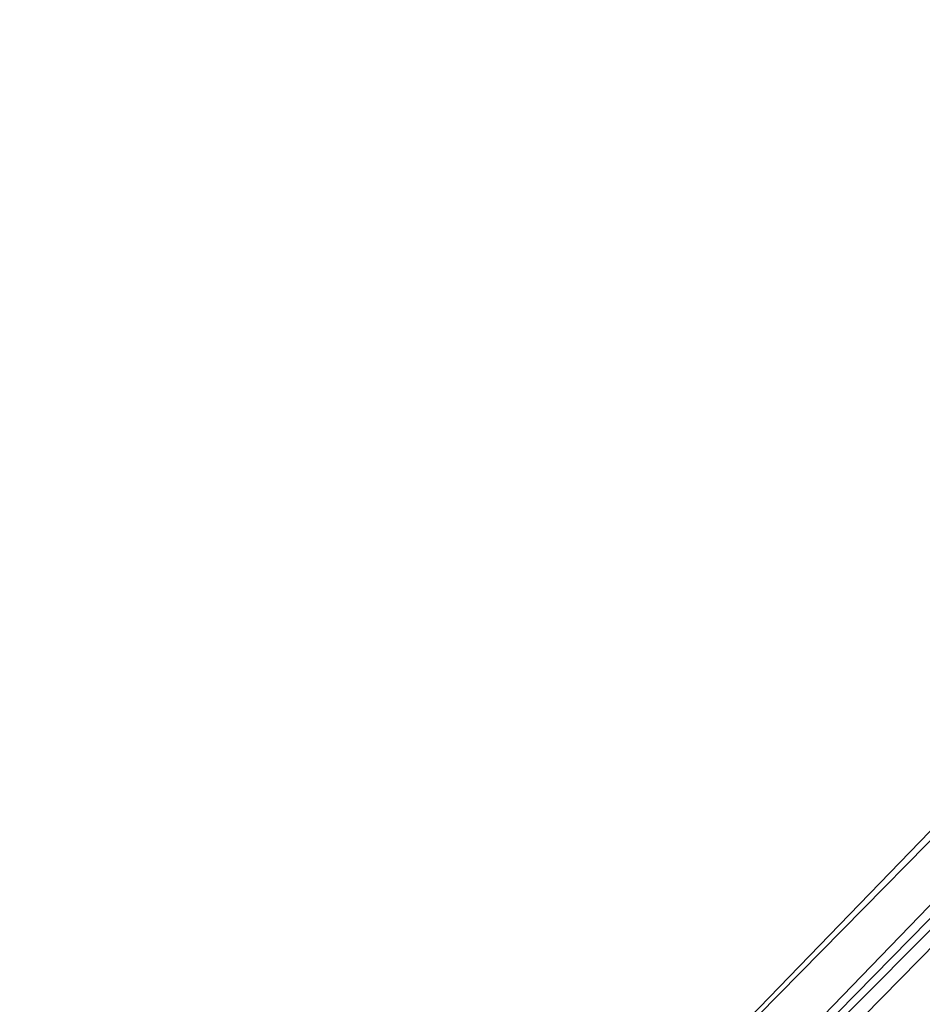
# Model space of a CAD drawing. Header units: millimetres. Extents: x -265 to 265, y -265 to 265.
# Tile 2 of 256: x -252 to -210, y -198 to -152. Entities that reach past the tile are written whole.
import ezdxf

# ---------------------------------------------------------------- set-up
doc = ezdxf.new("R2010")
doc.units = ezdxf.units.MM
doc.header["$MEASUREMENT"] = 0
doc.layers.add('PODNOZ', color=7, linetype='Continuous', true_color=0x000000)

msp = doc.modelspace()

# ---------------------------------------------------------------- meshes
at = {"layer": 'PODNOZ'}
mesh = msp.add_polyface(dxfattribs=at)
corners = [(-250.136, -240.516, 49.381), (-249.955, -242.395, 49.278), (-247.389, -233.814, 49.965), (-249.004, -245.054, 49.174), (-183.363, -197.875, 56.195), (-44.39, -38.569, 74.811), (-49.342, -31.991, 74.811), (-148.361, -132.913, 62.429), (-249.018, -236.041, 49.725), (-249.576, -237.307, 49.613), (-248.286, -234.869, 49.844), (-249.947, -238.64, 49.508), (-38.569, -44.39, 74.811), (-248.248, -246.252, 49.147), (-247.326, -247.325, 49.138), (-246.252, -248.248, 49.147), (-245.053, -249.004, 49.174), (-243.758, -249.579, 49.218), (-233.814, -247.389, 49.965), (-132.913, -148.361, 62.429), (-82.458, -98.849, 68.642), (-31.991, -49.342, 74.811), (-248.042, -233.063, 49.068), (-49.895, -31.162, 73.926), (-51.508, -29.606, 51.514), (-235.725, -216.823, 25), (-249.774, -231.392, 25), (-53.121, -28.05, 29.103), (-44.39, -38.569, 74.811), (-49.252, -31.9, 74.822), (-49.342, -31.991, 74.811), (-39.062, -31.879, 75.499), (-251.375, -236.051, 37.034), (-249.774, -231.392, 25), (-252.493, -235.606, 25), (-248.042, -233.063, 49.068), (-250.452, -236.919, 48.716), (-249.837, -235.522, 48.829), (-249.03, -234.228, 48.947), (-250.86, -238.389, 48.611), (-29.606, -51.508, 51.514), (-31.253, -49.984, 73.915), (-233.063, -248.042, 49.068), (-232.228, -248.908, 37.034), (-216.823, -235.725, 25), (-28.05, -53.121, 29.103), (-44.555, -24.564, 74.595), (-44.714, -15.13, 29.339), (-51.508, -29.606, 51.514), (-49.895, -31.162, 73.926), (-53.121, -28.05, 29.103), (-40.559, -17.062, 75.096), (-148.361, -132.913, 62.429), (-248.042, -233.063, 49.068), (-247.389, -233.814, 49.965), (-49.895, -31.162, 73.926), (-49.342, -31.991, 74.811), (-248.042, -233.063, 49.068), (-249.03, -234.228, 48.947), (-248.286, -234.869, 49.844), (-247.389, -233.814, 49.965), (-249.837, -235.522, 48.829), (-250.452, -236.919, 48.716), (-249.576, -237.307, 49.613), (-249.018, -236.041, 49.725), (-82.458, -98.849, 68.642), (-31.991, -49.342, 74.811), (-31.991, -49.342, 74.811), (-31.253, -49.984, 73.915), (-132.913, -148.361, 62.429), (-183.363, -197.875, 56.195), (-233.063, -248.042, 49.068), (-233.814, -247.389, 49.965), (-49.895, -31.162, 73.926), (-49.252, -31.9, 74.822), (-43.787, -25.145, 75.493), (-44.555, -24.564, 74.595), (-49.342, -31.991, 74.811)]
mesh.append_faces([[corners[k] for k in face] for face in [(0, 1, 2, 2), (3, 4, 2, 2), (5, 6, 7, 7), (4, 7, 2, 2), (2, 8, 9, 9), (8, 2, 10, 10), (9, 11, 2, 2), (12, 5, 7, 7), (3, 13, 4, 4), (14, 15, 4, 4), (15, 16, 4, 4), (4, 16, 17, 17), (17, 18, 4, 4), (12, 19, 20, 20), (20, 21, 12, 12), (12, 7, 19, 19), (19, 7, 4, 4), (4, 13, 14, 14), (22, 23, 24, 24), (25, 22, 24, 24), (22, 25, 26, 26), (27, 25, 24, 24), (28, 29, 30, 30), (29, 28, 31, 31), (32, 33, 34, 34), (35, 33, 32, 32), (32, 36, 37, 37), (32, 38, 35, 35), (32, 37, 38, 38), (39, 36, 32, 32), (40, 41, 42, 42), (42, 43, 40, 40), (43, 44, 45, 45), (40, 43, 45, 45), (46, 47, 48, 48), (46, 48, 49, 49), (48, 47, 50, 50), (51, 47, 46, 46), (52, 53, 54, 54), (55, 52, 56, 56), (53, 52, 55, 55), (57, 58, 59, 60), (61, 62, 63, 64), (58, 61, 64, 59), (65, 66, 67, 67), (66, 65, 68, 68), (65, 69, 68, 68), (68, 69, 70, 71), (71, 70, 72, 72), (73, 74, 75, 76), (73, 77, 74, 74)]])

doc.saveas('drawing.dxf')
